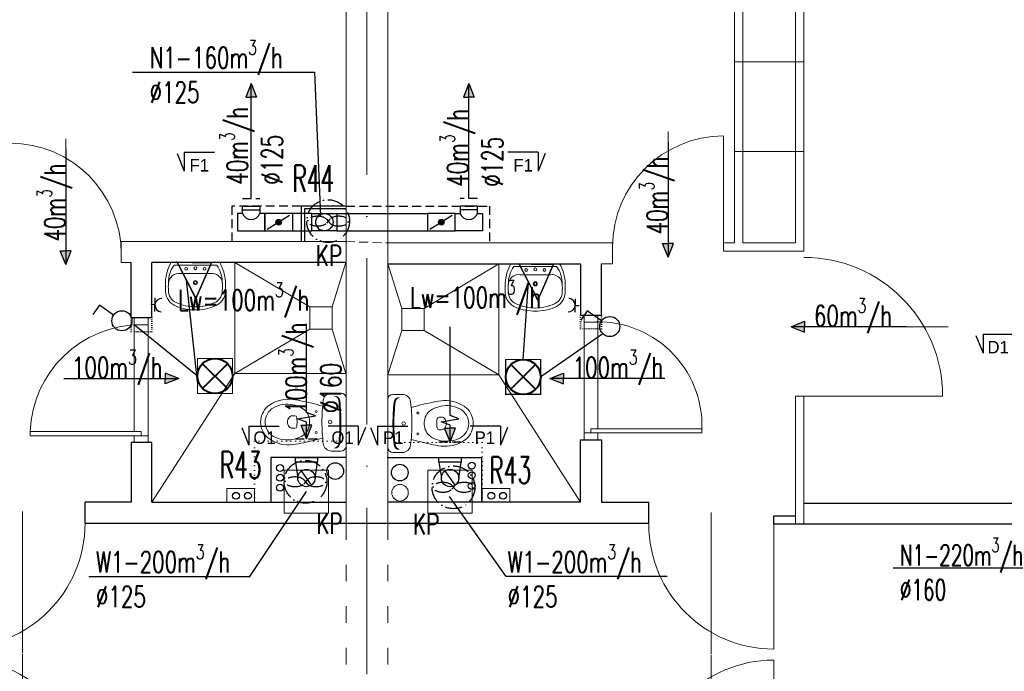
# Model space of a CAD drawing. Header units: millimetres. Extents: x -6513 to 30474, y -6915 to 65597.
# Tile 65 of 256: x -1902 to -1192, y 10416 to 10886. Entities that reach past the tile are written whole.
import ezdxf
from ezdxf.enums import TextEntityAlignment as Align

# ---------------------------------------------------------------- set-up
doc = ezdxf.new("R2010")
doc.units = ezdxf.units.MM
for name, pattern in [('ACAD_ISO03W100', [30, 12, -18]), ('ACAD_ISO10W100', [18, 12, -3, 0, -3]), ('DASHED', [19.05, 12.7, -6.35]), ('DOT', [6.35, 0, -6.35])]:
    doc.linetypes.add(name, pattern=pattern)
doc.layers.get('0').update_dxf_attribs({"color": 8})
for name, color, linetype in [('A200_General07', 8, 'Continuous'), ('A200_General08', 8, 'Continuous'), ('A270_text04', 8, 'Continuous'), ('A_obudowy', 8, 'Continuous'), ('DB_inst_pomocn', 8, 'Continuous')]:
    doc.layers.add(name, color=color, linetype=linetype)
for name, color, linetype, lineweight in [('A_cienka', 8, 'Continuous', 5), ('A_linia przekroj', 8, 'Continuous', 25), ('A_osie', 8, 'ACAD_ISO10W100', 5), ('A_przerywana', 8, 'ACAD_ISO03W100', 5), ('A_widok', 8, 'Continuous', 13), ('cieńkie', 8, 'Continuous', 9), ('DB-WM-nawiew-opis', 8, 'Continuous', 25), ('DB-WM-nawiew-opis-odnośnik', 8, 'Continuous', 30), ('DB-WM-wywiew-opis', 8, 'Continuous', 25), ('DB-WM-wywiew-opis-odnośnik', 8, 'Continuous', 30), ('DB_WM_nawiew', 8, 'Continuous', 30), ('DB_WM_wywiew', 8, 'Continuous', 30), ('DB_WM_ścianka nowa', 8, 'Continuous', 25), ('E_gniazda wtykowe', 1, 'Continuous', 30), ('E_oświetlenie', 1, 'Continuous', 30), ('E_technologia', 1, 'ACAD_ISO10W100', 30), ('noew ściany archwig', 8, 'Continuous', 9), ('snitarne archwig nowe', 8, 'Continuous', 9), ('Stolarka ARCHWIG', 8, 'Continuous', 5), ('widokowe ARCHWIG', 8, 'Continuous', 5), ('wyburzenia', 8, 'DOT', 20), ('Ściany ARCHWIG', 8, 'Continuous', 30)]:
    doc.layers.add(name, color=color, linetype=linetype, lineweight=lineweight)
doc.styles.add('BRH', font='txt')
doc.styles.add('SIMPLEXD', font='SIMPLEX.SHX', dxfattribs={"width": 0.6})
doc.styles.get("Standard").update_dxf_attribs({"font": 'txt.shx', "width": 0.9})

# ---------------------------------------------------------------- blocks, each defined once
blk = doc.blocks.new('drzwi schem')
at = {"color": 252}
blk.add_line((0, 0), (0, 1), dxfattribs=at)
at = {"color": 252, "ltscale": 10}
blk.add_line((0.5, -0.0928), (0.5, 1.0398), dxfattribs=at)
at = {"color": 252}
blk.add_arc((0, 0), 1, 0, 90, dxfattribs=at)
blk = doc.blocks.new('klop oli 2')
at = {"layer": 'snitarne archwig nowe', "color": 252}
for p, q in [((0, 17.18), (0, 0)), ((3.76, 20.94), (10.5, 20.94)), ((0, -17.18), (0, 0)), ((3.76, 0), (3.76, 1.04)), ((3.76, 0), (3.76, -1.04)), ((38.87, 4.52), (36.98, 4.52)), ((38.87, -4.52), (36.98, -4.52)), ((3.76, -20.94), (10.5, -20.94))]:
    blk.add_line(p, q, dxfattribs=at)
for centre, radius in [((21.65, 7.53), 0.706), ((11.48, 0), 1.27), ((11.48, 0), 1.27), ((21.65, -7.53), 0.706)]:
    blk.add_circle(centre, radius, dxfattribs=at)
for centre, radius, start, end in [((3.76, 17.18), 3.76, 90, 180), ((144.94, 0), 141.18, 173.72811, 180), ((144.94, 0), 140.52, 173.66945, 180), ((8.35, 15.01), 3.76, 90, 173.72811), ((9.02, 15.07), 3.76, 100.24284, 173.78586), ((10.5, 14.92), 6.02, 6.79305, 90), ((-114.73, 0), 132.14, 0, 6.79305), ((79.96, -215.17), 235.29, 101.57439, 105.54399), ((44.77, -39.84), 56.47, 94.3794, 102.29067), ((41.45, -7.98), 24.47, 51.28687, 92.30283), ((37.27, 0.66), 10.88, 117.40268, 173.75809), ((43.09, -10.57), 23.53, 101.61952, 117.40268), ((42.45, -7.44), 20.33, 60.88385, 101.61952), ((46.59, 0), 11.82, 0, 60.88385), ((46.59, 0), 15.06, 0, 47.56377), ((144.94, 0), 141.18, 180, 186.27189), ((144.94, 0), 140.52, 180, 186.33055), ((-114.73, 0), 132.14, 353.20695, 0), ((43.29, 0), 16.94, 173.75809, 180), ((43.29, 0), 16.94, 180, 186.24191), ((63.62, 0), 28.24, 173.35084, 180), ((63.62, 0), 28.24, 180, 186.64916), ((36.98, 3.11), 1.41, 90, 173.35084), ((38.87, 1.69), 2.82, 36.8699, 90), ((36.61, 0), 5.65, 0, 36.8699), ((36.61, 0), 5.65, 323.1301, 0), ((46.59, 0), 11.82, 299.11615, 0), ((46.59, 0), 15.06, 312.43623, 0), ((37.27, -0.66), 10.88, 186.24191, 242.59732), ((36.98, -3.11), 1.41, 186.64916, 270), ((38.87, -1.69), 2.82, 270, 323.1301), ((79.96, 215.17), 235.29, 254.45601, 258.42561), ((43.09, 10.57), 23.53, 242.59732, 258.38048), ((42.45, 7.44), 20.33, 258.38048, 299.11615), ((41.45, 7.98), 24.47, 267.69717, 308.71313), ((3.76, -17.18), 3.76, 180, 270), ((8.35, -15.01), 3.76, 186.27189, 270), ((9.02, -15.07), 3.76, 186.21414, 259.75716), ((10.5, -14.92), 6.02, 270, 353.20695), ((44.77, 39.84), 56.47, 257.70933, 265.6206)]:
    blk.add_arc(centre, radius, start, end, dxfattribs=at)
blk = doc.blocks.new('umywalka oli2')
at = {"layer": 'snitarne archwig nowe', "color": 252}
for p, q in [((20.94, 21.61), (13.75, 21.61)), ((0, 17.55), (0, 0)), ((1.97, 15.36), (1.97, 0)), ((7.88, 0.01), (7.88, 10.82)), ((0, 0), (0, -17.55)), ((1.97, 0), (1.97, -15.36)), ((7.88, -10.8), (7.88, 0.01)), ((13.75, -21.61), (20.94, -21.61))]:
    blk.add_line(p, q, dxfattribs=at)
for centre, radius in [((4.5, 6.61), 0.994), ((4.1, 0.01), 1.11), ((14.5, 0.01), 1.48), ((14.5, 0.01), 0.946), ((4.5, -6.61), 0.994)]:
    blk.add_circle(centre, radius, dxfattribs=at)
for centre, radius, start, end in [((15.57, -9.87), 31.53, 93.3155, 119.59315), ((20.18, 9.48), 12.16, 20.9395, 86.42872), ((14.19, -1.15), 20.54, 88.58475, 126.50084), ((15.27, 11.96), 7.48, 91.70233, 188.82916), ((17.34, -1.9), 21.45, 82.90633, 97.09367), ((20.43, 10.2), 9.2, 23.19859, 92.74682), ((-1.18, -0.01), 33.1, 360, 24.69875), ((-3.23, -0.01), 37.42, 360, 21.68962), ((-1.18, 0.01), 33.1, 335.30125, 0), ((-3.23, 0.01), 37.42, 338.31038, 0), ((15.27, -11.95), 7.48, 171.17084, 268.29767), ((20.43, -10.2), 9.2, 267.25318, 336.80141), ((20.18, -9.48), 12.16, 273.57128, 339.0605), ((15.57, 9.87), 31.53, 240.40685, 266.6845), ((14.19, 1.15), 20.54, 233.49916, 271.41525), ((17.34, 1.9), 21.45, 262.90633, 277.09367)]:
    blk.add_arc(centre, radius, start, end, dxfattribs=at)
blk = doc.blocks.new('A$C2355049C')
at = {"layer": 'DB-WM-nawiew-opis-odnośnik'}
h = blk.add_hatch(color=256, dxfattribs=at)
h.paths.add_polyline_path([(0, -9.82), (3.94, -9.82), (0, 0)])
h.paths.add_polyline_path([(0, 0), (-3.94, -9.82), (0, -9.82)])
at = {"layer": 'DB-WM-nawiew-opis-odnośnik', "flags": 128}
for points in [[(0, 0), (-3.94, -9.82), (0, -9.82)], [(0, -82.94), (0, 0)], [(0, 0), (3.94, -9.82), (0, -9.82)]]:
    blk.add_lwpolyline(points, dxfattribs=at)
blk = doc.blocks.new('A$C620C4C60')
at = {"layer": 'DB-WM-wywiew-opis-odnośnik'}
h = blk.add_hatch(color=256, dxfattribs=at)
h.paths.add_polyline_path([(0, 0), (9.82, 3.94), (9.82, 0)])
h.paths.add_polyline_path([(9.82, 0), (9.82, -3.94), (0, 0)])
at = {"layer": 'DB-WM-wywiew-opis-odnośnik', "flags": 128}
for points in [[(0, 0), (9.82, 3.94), (9.82, 0)], [(0, 0), (12.06, 0)], [(0, 0), (9.82, -3.94), (9.82, 0)], [(12.06, 0), (14.37, -6.46), (16.61, 6.4), (18.93, 0)], [(18.93, 0), (82.94, 0)]]:
    blk.add_lwpolyline(points, dxfattribs=at)
blk = doc.blocks.new('Sect Mk right')
at = {"layer": 'A200_General07', "color": 1}
for p, q in [((0.29, 7.48), (3.92, 6.01)), ((0, 6.01), (0, -0.21)), ((0, 6.01), (3.92, 6.01))]:
    blk.add_line(p, q, dxfattribs=at)
at = {"layer": 'A270_text04', "color": 0, "style": 'BRH'}
blk.add_attdef('-', text='', height=4.51, dxfattribs=at).set_placement((1.77, 1.49), align=Align.MIDDLE)
blk = doc.blocks.new('raster')
at = {"layer": 'E_oświetlenie', "lineweight": 40}
for p, q in [((-21.2, 21.2), (21.2, -21.2)), ((21.2, 21.2), (-21.2, -21.2))]:
    blk.add_line(p, q, dxfattribs=at)
at = {"layer": 'E_oświetlenie', "const_width": 2}
blk.add_lwpolyline([(-30, -30), (30, -30), (30, 30), (-30, 30)], close=True, dxfattribs=at)
at = {"layer": 'E_oświetlenie', "lineweight": 40}
blk.add_circle((0, 0), 30, dxfattribs=at)
blk = doc.blocks.new('gw1')
at = {"layer": 'E_gniazda wtykowe'}
for p, q in [((99083.82, 55839.28), (99080.13, 55839.28)), ((99083.83, 55833.13), (99083.83, 55845.45))]:
    blk.add_line(p, q, dxfattribs=at)
blk.add_arc((99089.81, 55839.05), 6.04, 87.79577, 267.79577, dxfattribs=at)

msp = doc.modelspace()

# ---------------------------------------------------------------- hatches: boundary and pattern name
at = {"layer": 'DB_WM_nawiew'}
h = msp.add_hatch(color=256, dxfattribs=at)
edge = h.paths.add_edge_path()
edge.add_arc((-1715.052, 10740.092), 2, 0, 360)
h = msp.add_hatch(color=256, dxfattribs=at)
edge = h.paths.add_edge_path()
edge.add_arc((-1597.841, 10740.092), 2, 0, 360)

# ---------------------------------------------------------------- linework, layer by layer
at = {"layer": 'A_cienka'}
for p, q in [((-1336.446, 10855.763), (-1386.446, 10855.763)), ((-1336.446, 10790.954), (-1386.446, 10790.954))]:
    msp.add_line(p, q, dxfattribs=at)
at = {"layer": 'A_linia przekroj'}
for p, q in [((-1854.661, 10523.092), (-1854.661, 10538.092)), ((-1482.446, 10538.092), (-1448.232, 10538.092)), ((-1448.232, 10523.092), (-1448.232, 10538.092)), ((-1096.446, 10537.249), (-1336.446, 10537.249)), ((-1358.232, 10522.249), (-1358.232, 10528.249)), ((-1358.232, 10528.249), (-1342.446, 10528.249)), ((-1854.661, 10523.092), (-1636.446, 10523.092)), ((-1854.661, 10523.092), (-1448.232, 10523.092)), ((-1066.446, 10522.249), (-1358.232, 10522.249))]:
    msp.add_line(p, q, dxfattribs=at)
at = {"layer": 'A_obudowy', "linetype": 'DASHED', "ltscale": 0.5}
for p, q in [((-1698.946, 10751.729), (-1748.752, 10751.729)), ((-1748.752, 10751.729), (-1748.752, 10726.092)), ((-1666.446, 10751.729), (-1563.141, 10751.729)), ((-1563.141, 10751.729), (-1563.141, 10725.092))]:
    msp.add_line(p, q, dxfattribs=at)
at = {"layer": 'A_obudowy', "linetype": 'ByBlock'}
for p, q in [((-1666.446, 10751.729), (-1698.946, 10751.729)), ((-1698.946, 10751.729), (-1698.946, 10726.092)), ((-1666.446, 10749.729), (-1696.446, 10749.729)), ((-1696.446, 10749.729), (-1696.446, 10726.092))]:
    msp.add_line(p, q, dxfattribs=at)
at = {"layer": 'A_osie', "ltscale": 10}
msp.add_line((-1651.446, 9693.649), (-1651.446, 11445.708), dxfattribs=at)
at = {"layer": 'A_przerywana', "linetype": 'DASHED', "ltscale": 0.5}
msp.add_line((-1666.446, 10726.092), (-1636.396, 10725.092), dxfattribs=at)
at = {"layer": 'A_przerywana'}
for p, q in [((-1666.446, 10523.092), (-1666.446, 10335.092)), ((-1636.446, 10523.092), (-1636.446, 10335.092))]:
    msp.add_line(p, q, dxfattribs=at)
at = {"layer": 'A_przerywana', "color": 252}
for p, q in [((-1666.446, 10523.092), (-1666.446, 10335.092)), ((-1666.446, 10523.092), (-1666.446, 10335.092)), ((-1636.446, 10523.092), (-1636.446, 10335.092)), ((-1636.446, 10523.092), (-1636.446, 10335.092))]:
    msp.add_line(p, q, dxfattribs=at)
at = {"layer": 'A_widok', "ltscale": 5}
for p, q in [((-1666.446, 11149.092), (-1666.446, 10643.092)), ((-1636.446, 11149.092), (-1636.446, 10643.092)), ((-1386.446, 11124.249), (-1386.446, 10725.249)), ((-1380.446, 11124.249), (-1380.446, 10725.249)), ((-1342.446, 11124.249), (-1342.446, 10725.249)), ((-1336.446, 11124.249), (-1336.446, 10719.249)), ((-1666.446, 10523.092), (-1666.446, 10791.878)), ((-1636.446, 10523.092), (-1636.446, 10791.626)), ((-1828.54, 10726.092), (-1666.446, 10726.092)), ((-1828.54, 10711.092), (-1828.54, 10726.092)), ((-1474.303, 10725.092), (-1636.396, 10725.092)), ((-1474.303, 10725.092), (-1474.303, 10710.092)), ((-1386.446, 10725.249), (-1394.353, 10725.249)), ((-1394.353, 10725.249), (-1394.353, 10719.249)), ((-1342.446, 10725.249), (-1380.446, 10725.249)), ((-1336.446, 10719.249), (-1394.353, 10719.249)), ((-1828.54, 10711.092), (-1821.446, 10711.092)), ((-1474.303, 10710.092), (-1482.446, 10710.092)), ((-1342.446, 10522.249), (-1342.446, 10614.665)), ((-1342.446, 10614.665), (-1336.446, 10614.665)), ((-1336.446, 10522.249), (-1336.446, 10614.665))]:
    msp.add_line(p, q, dxfattribs=at)
at = {"layer": 'cieńkie'}
for p, q in [((-1711.033, 10561.284), (-1679.033, 10561.284)), ((-1711.033, 10530.284), (-1711.033, 10561.284)), ((-1708.533, 10561.284), (-1681.533, 10561.284)), ((-1679.033, 10561.284), (-1679.033, 10530.284)), ((-1607.541, 10530.284), (-1607.541, 10561.284)), ((-1607.541, 10561.284), (-1575.541, 10561.284)), ((-1605.041, 10561.284), (-1578.041, 10561.284)), ((-1575.541, 10561.284), (-1575.541, 10530.284)), ((-1679.033, 10530.284), (-1679.033, 10544.284)), ((-1575.541, 10530.284), (-1575.541, 10544.284)), ((-1711.033, 10530.284), (-1697.033, 10530.284)), ((-1679.033, 10530.284), (-1711.033, 10530.284)), ((-1702.033, 10530.284), (-1688.033, 10530.284)), ((-1575.541, 10530.284), (-1607.541, 10530.284)), ((-1598.541, 10530.284), (-1584.541, 10530.284))]:
    msp.add_line(p, q, dxfattribs=at)
msp.add_circle((-1627.605, 10544.971), 6, dxfattribs=at)
at = {"layer": 'DB-WM-nawiew-opis'}
for points in [[(-1820.351, 10848.156), (-1689.295, 10848.156), (-1685.035, 10744.708)], [(-1272.1, 10490.875), (-1158.843, 10490.875), (-1112.052, 10548.886)]]:
    msp.add_lwpolyline(points, dxfattribs=at)
at = {"layer": 'DB-WM-wywiew-opis'}
for points in [[(-1851.848, 10484.471), (-1735.874, 10484.471), (-1695.033, 10545.784)], [(-1435.122, 10484.471), (-1551.019, 10484.471), (-1591.86, 10542.314)]]:
    msp.add_lwpolyline(points, dxfattribs=at)
at = {"layer": 'DB_inst_pomocn'}
for centre, radius in [((-1714.089, 10562.803), 2.5), ((-1674.253, 10560.618), 6), ((-1627.758, 10559.477), 6), ((-1575.852, 10564.525), 2.5), ((-1714.089, 10555.747), 2.5), ((-1575.852, 10557.54), 2.5), ((-1714.089, 10548.576), 2.5), ((-1575.852, 10549.836), 2.5)]:
    msp.add_circle(centre, radius, dxfattribs=at)
at = {"layer": 'DB_WM_nawiew', "linetype": 'DASHED', "ltscale": 0.5}
for points in [[(-1741.152, 10757.092), (-1728.652, 10757.092)], [(-1571.741, 10757.092), (-1584.241, 10757.092)]]:
    msp.add_lwpolyline(points, dxfattribs=at)
at = {"layer": 'DB_WM_nawiew'}
for points in [[(-1744.752, 10733.842), (-1725.052, 10733.842), (-1725.052, 10746.342), (-1728.652, 10746.342)], [(-1741.152, 10746.342), (-1744.752, 10746.342), (-1744.752, 10733.842)], [(-1741.152, 10748.979), (-1741.152, 10751.729), (-1728.652, 10751.729), (-1728.652, 10748.979)], [(-1741.152, 10746.342), (-1741.152, 10749.092), (-1728.652, 10749.092), (-1728.652, 10746.342)], [(-1705.052, 10746.342), (-1725.052, 10746.342), (-1725.052, 10733.842), (-1705.052, 10733.842)], [(-1691.052, 10746.342), (-1705.052, 10746.342), (-1705.052, 10733.842), (-1691.052, 10733.842)], [(-1681.81, 10733.842), (-1691.052, 10733.842), (-1691.052, 10746.342)], [(-1691.052, 10746.342), (-1682.052, 10746.342)], [(-1682.052, 10746.342), (-1673.052, 10746.342), (-1673.052, 10733.842), (-1682.052, 10733.842)], [(-1673.052, 10746.342), (-1607.841, 10746.342)], [(-1587.841, 10746.342), (-1607.841, 10746.342), (-1607.841, 10733.842), (-1587.841, 10733.842)], [(-1568.141, 10733.842), (-1587.841, 10733.842), (-1587.841, 10746.342), (-1584.241, 10746.342)], [(-1571.741, 10748.979), (-1571.741, 10751.729), (-1584.241, 10751.729), (-1584.241, 10748.979)], [(-1571.741, 10746.342), (-1571.741, 10749.092), (-1584.241, 10749.092), (-1584.241, 10746.342)], [(-1571.741, 10746.342), (-1568.141, 10746.342), (-1568.141, 10733.842)], [(-1723.281, 10734.949), (-1707.16, 10745.025)], [(-1606.07, 10734.949), (-1589.948, 10745.025)], [(-1673.052, 10733.842), (-1607.841, 10733.842)]]:
    msp.add_lwpolyline(points, dxfattribs=at)
for centre in [(-1715.052, 10740.092), (-1597.841, 10740.092)]:
    msp.add_circle(centre, 2, dxfattribs=at)
for centre in [(-1734.902, 10748.572), (-1577.991, 10748.572)]:
    msp.add_arc(centre, 6.636, 199.636833, 340.363167, dxfattribs=at)
at = {"layer": 'DB_WM_wywiew', "linetype": 'DASHED', "ltscale": 0.5}
for points in [[(-1703.033, 10583.743), (-1687.033, 10583.743)], [(-1599.541, 10581.743), (-1583.541, 10581.743)]]:
    msp.add_lwpolyline(points, dxfattribs=at)
at = {"layer": 'DB_WM_wywiew'}
for points in [[(-1703.033, 10567.092), (-1703.033, 10570.392), (-1687.033, 10570.392), (-1687.033, 10567.092)], [(-1599.541, 10567.092), (-1599.541, 10570.392), (-1583.541, 10570.392), (-1583.541, 10567.092)], [(-1688.783, 10555.592), (-1687.033, 10567.092), (-1703.033, 10567.092), (-1701.283, 10555.592)], [(-1585.291, 10555.592), (-1583.541, 10567.092), (-1599.541, 10567.092), (-1597.791, 10555.592)], [(-1691.443, 10550.476), (-1698.623, 10560.708)], [(-1587.951, 10550.476), (-1595.131, 10560.708)]]:
    msp.add_lwpolyline(points, dxfattribs=at)
at = {"layer": 'DB_WM_wywiew', "color": 240}
msp.add_circle((-1682.052, 10740.092), 6.25, dxfattribs=at)
msp.add_circle((-1682.052, 10740.092), 6.25, dxfattribs=at)
at = {"layer": 'DB_WM_wywiew', "color": 1}
for centre in [(-1695.033, 10555.592), (-1591.541, 10555.592)]:
    msp.add_circle(centre, 6.25, dxfattribs=at)
at = {"layer": 'DB_WM_ścianka nowa'}
for points in [[(-1666.758, 10570.392), (-1720.758, 10570.392), (-1720.758, 10538.348)], [(-1636.758, 10570.392), (-1568.758, 10570.392), (-1568.758, 10538.348)]]:
    msp.add_lwpolyline(points, dxfattribs=at)
at = {"layer": 'E_oświetlenie'}
for p, q in [((-1774.727, 10685.147), (-1788.267, 10711.2)), ((-1763.483, 10710.844), (-1788.267, 10711.2)), ((-1774.727, 10685.147), (-1763.483, 10710.844)), ((-1528.24, 10683.915), (-1541.78, 10709.968)), ((-1516.996, 10709.612), (-1541.78, 10709.968)), ((-1528.24, 10683.915), (-1516.996, 10709.612)), ((-1773.566, 10624.877), (-1781.497, 10698.174)), ((-1538.796, 10641.085), (-1535.01, 10696.942)), ((-1844.347, 10680.25), (-1849.048, 10673.473)), ((-1834.055, 10673.109), (-1844.347, 10680.25)), ((-1492.631, 10676.091), (-1497.332, 10669.315)), ((-1482.339, 10668.951), (-1492.631, 10676.091)), ((-1773.566, 10629.137), (-1819.257, 10666.092)), ((-1481.465, 10659.646), (-1526.196, 10628.485))]:
    msp.add_line(p, q, dxfattribs=at)
at = {"layer": 'E_oświetlenie', "const_width": 1.05}
for points in [[(-1788.267, 10711.2), (-1774.727, 10685.147), (-1763.483, 10710.844)], [(-1541.78, 10709.968), (-1528.24, 10683.915), (-1516.996, 10709.612)]]:
    msp.add_lwpolyline(points, close=True, dxfattribs=at)
at = {"layer": 'E_oświetlenie'}
for centre in [(-1828.096, 10668.976), (-1476.38, 10664.817)]:
    msp.add_circle(centre, 7.252, dxfattribs=at)
at = {"layer": 'E_technologia'}
for p, q in [((-1680.654, 10742.222), (-1678.25, 10739.443)), ((-1678.25, 10742.222), (-1680.654, 10739.443)), ((-1696.925, 10554.276), (-1694.521, 10551.496)), ((-1694.521, 10554.276), (-1696.925, 10551.496)), ((-1590.298, 10550.281), (-1587.893, 10547.501)), ((-1587.893, 10550.281), (-1590.298, 10547.501))]:
    msp.add_line(p, q, dxfattribs=at)
for centre in [(-1679.452, 10740.832), (-1695.723, 10552.886), (-1589.095, 10548.891)]:
    msp.add_circle(centre, 15.427, dxfattribs=at)
for centre, start_param, end_param in [((-1687.079, 10740.832), 3.5498657, 9.0165049), ((-1671.825, 10740.832), 0.408273, 5.8749123), ((-1703.35, 10552.886), 3.5498657, 9.0165049), ((-1688.096, 10552.886), 0.408273, 5.8749123), ((-1596.722, 10548.891), 3.5498657, 9.0165049), ((-1581.468, 10548.891), 0.408273, 5.8749123)]:
    msp.add_ellipse(centre, major_axis=(-7, 0), ratio=0.5, start_param=start_param, end_param=end_param, dxfattribs=at)
at = {"layer": 'snitarne archwig nowe'}
msp.add_line((-1746.603, 10630.936), (-1806.446, 10538.092), dxfattribs=at)
for points in [[(-1746.603, 10711.092), (-1746.603, 10630.936), (-1666.446, 10630.936)], [(-1692.603, 10678.936), (-1746.603, 10710.936)], [(-1676.603, 10678.936), (-1666.603, 10710.936)], [(-1636.446, 10629.936), (-1556.29, 10629.936), (-1556.29, 10710.092)], [(-1626.29, 10677.936), (-1636.29, 10709.936)], [(-1610.29, 10677.936), (-1556.29, 10709.936)], [(-1692.603, 10662.936), (-1746.603, 10630.936)], [(-1676.603, 10662.936), (-1666.603, 10630.936)], [(-1626.29, 10661.936), (-1636.29, 10629.936)], [(-1610.29, 10661.936), (-1556.29, 10629.936)], [(-1556.29, 10629.936), (-1497.446, 10538.092)]]:
    msp.add_lwpolyline(points, dxfattribs=at)
for points in [[(-1676.603, 10678.936), (-1692.603, 10678.936), (-1692.603, 10662.936), (-1676.603, 10662.936)], [(-1626.29, 10661.936), (-1610.29, 10661.936), (-1610.29, 10677.936), (-1626.29, 10677.936)]]:
    msp.add_lwpolyline(points, close=True, dxfattribs=at)
at = {"layer": 'Stolarka ARCHWIG'}
for p, q in [((-1409.946, 10591.092), (-1489.946, 10591.092)), ((-1489.946, 10591.092), (-1489.946, 10588.092)), ((-1409.946, 10588.092), (-1409.946, 10591.092)), ((-1894.257, 10586.092), (-1894.257, 10589.092)), ((-1894.257, 10589.092), (-1814.257, 10589.092)), ((-1894.257, 10589.092), (-1894.257, 10586.092)), ((-1814.257, 10586.092), (-1894.257, 10586.092)), ((-1814.257, 10589.092), (-1814.257, 10586.092)), ((-1489.946, 10588.092), (-1409.946, 10588.092))]:
    msp.add_line(p, q, dxfattribs=at)
for points in [[(-1814.257, 10666.092), (-1819.257, 10666.092), (-1819.257, 10671.092), (-1809.257, 10671.092), (-1809.257, 10666.092), (-1816.757, 10666.092)], [(-1489.946, 10668.092), (-1484.946, 10668.092), (-1484.946, 10673.092), (-1494.946, 10673.092), (-1494.946, 10668.092), (-1487.446, 10668.092)], [(-1489.946, 10668.092), (-1484.946, 10668.092), (-1484.946, 10673.092), (-1494.946, 10673.092), (-1494.946, 10668.092), (-1487.446, 10668.092)], [(-1484.946, 10668.264), (-1484.946, 10591.092)], [(-1819.257, 10666.092), (-1819.257, 10589.092)], [(-1809.257, 10666.092), (-1809.257, 10586.092)], [(-1494.946, 10588.092), (-1494.946, 10668.092)], [(-1814.257, 10581.092), (-1819.257, 10581.092), (-1819.257, 10586.092), (-1809.257, 10586.092), (-1809.257, 10581.092), (-1816.757, 10581.092)], [(-1489.946, 10583.092), (-1484.946, 10583.092), (-1484.946, 10588.092), (-1494.946, 10588.092), (-1494.946, 10583.092), (-1487.446, 10583.092)]]:
    msp.add_lwpolyline(points, dxfattribs=at)
for centre, radius, start, end in [((-1484.869, 10593.309), 74.955, 358.305166, 93.884215), ((-1814.358, 10586.138), 79.953, 89.92751, 177.883109)]:
    msp.add_arc(centre, radius, start, end, dxfattribs=at)
at = {"layer": 'widokowe ARCHWIG'}
for p, q in [((-1732.446, 10548.092), (-1752.446, 10548.092)), ((-1752.446, 10548.092), (-1752.446, 10538.092)), ((-1732.446, 10538.092), (-1732.446, 10548.092)), ((-1548.446, 10548.092), (-1568.446, 10548.092)), ((-1568.446, 10548.092), (-1568.446, 10538.092)), ((-1548.446, 10538.092), (-1548.446, 10548.092)), ((-1752.446, 10538.092), (-1732.446, 10538.092)), ((-1568.446, 10538.092), (-1548.446, 10538.092))]:
    msp.add_line(p, q, dxfattribs=at)
at = {"layer": 'wyburzenia', "ltscale": 0.5}
for p, q in [((-1732.446, 10538.092), (-1732.446, 10582.092)), ((-1732.446, 10582.092), (-1666.446, 10582.092)), ((-1568.446, 10581.092), (-1636.446, 10581.092)), ((-1568.446, 10538.092), (-1568.446, 10581.092))]:
    msp.add_line(p, q, dxfattribs=at)
at = {"layer": 'wyburzenia', "ltscale": 0.2}
for points in [[(-1821.446, 10671.092), (-1806.446, 10671.092), (-1806.446, 10661.092), (-1821.446, 10661.092)], [(-1497.446, 10673.092), (-1482.446, 10673.092), (-1482.446, 10663.092), (-1497.446, 10663.092)]]:
    msp.add_lwpolyline(points, close=True, dxfattribs=at)
at = {"layer": 'Ściany ARCHWIG'}
for p, q in [((-1821.446, 10671.092), (-1821.446, 10711.092)), ((-1666.446, 10711.092), (-1806.446, 10711.092)), ((-1806.446, 10671.092), (-1806.446, 10711.092)), ((-1636.446, 10710.092), (-1497.446, 10710.092)), ((-1497.446, 10710.092), (-1497.446, 10673.092)), ((-1482.446, 10673.092), (-1482.446, 10710.092)), ((-1806.446, 10671.092), (-1821.446, 10671.092)), ((-1497.446, 10673.092), (-1482.446, 10673.092)), ((-1497.446, 10673.092), (-1482.446, 10673.092)), ((-1497.446, 10538.092), (-1497.446, 10583.092)), ((-1497.446, 10583.092), (-1482.446, 10583.092)), ((-1497.446, 10583.092), (-1482.446, 10583.092)), ((-1497.446, 10583.092), (-1482.446, 10583.092)), ((-1482.446, 10583.092), (-1482.446, 10538.092)), ((-1806.446, 10581.092), (-1821.446, 10581.092)), ((-1821.446, 10581.092), (-1821.446, 10538.092)), ((-1806.446, 10581.092), (-1821.446, 10581.092)), ((-1806.446, 10538.092), (-1806.446, 10581.092)), ((-1821.446, 10538.092), (-1854.661, 10538.092)), ((-1806.446, 10538.092), (-1666.446, 10538.092)), ((-1497.446, 10538.092), (-1636.446, 10538.092))]:
    msp.add_line(p, q, dxfattribs=at)
for centre in [(-1745.794, 10542.755), (-1737.277, 10542.755), (-1561.794, 10542.755), (-1553.277, 10542.755)]:
    msp.add_circle(centre, 2.5, dxfattribs=at)

# ---------------------------------------------------------------- block references
at = {"layer": 'A200_General08'}
ref = msp.add_blockref('Sect Mk right', (-1762.161, 10790.568), dxfattribs=dict(at, xscale=-3.5, yscale=3.5, zscale=3.5, rotation=90))
ref.add_attrib('-', 'F1', dxfattribs={"layer": 'A270_text04', "color": 7, "height": 9, "style": 'BRH'}).set_placement((-1772.332, 10781.113), align=Align.MIDDLE)
ref = msp.add_blockref('Sect Mk right', (-1549.026, 10790.568), dxfattribs=dict(at, xscale=3.5, yscale=3.5, zscale=3.5, rotation=270))
ref.add_attrib('-', 'F1', dxfattribs={"layer": 'A270_text04', "color": 7, "height": 9, "style": 'BRH'}).set_placement((-1538.855, 10781.113), align=Align.MIDDLE)
ref = msp.add_blockref('Sect Mk right', (-1186.244, 10659.411), dxfattribs=dict(at, xscale=-3.5, yscale=3.5, zscale=3.5, rotation=90))
ref.add_attrib('-', 'D1', dxfattribs={"layer": 'A270_text04', "color": 7, "height": 9, "style": 'BRH'}).set_placement((-1196.415, 10649.956), align=Align.MIDDLE)
ref = msp.add_blockref('Sect Mk right', (-1715.537, 10592.936), dxfattribs=dict(at, xscale=-3.5, yscale=3.5, zscale=3.5, rotation=90))
ref.add_attrib('-', 'O1', dxfattribs={"layer": 'A270_text04', "color": 7, "height": 9, "style": 'BRH'}).set_placement((-1725.272, 10584.7), align=Align.MIDDLE)
ref = msp.add_blockref('Sect Mk right', (-1678.763, 10592.936), dxfattribs=dict(at, xscale=3.5, yscale=3.5, zscale=3.5, rotation=270))
ref.add_attrib('-', 'O1', dxfattribs={"layer": 'A270_text04', "color": 7, "height": 9, "style": 'BRH'}).set_placement((-1669.028, 10584.7), align=Align.MIDDLE)
ref = msp.add_blockref('Sect Mk right', (-1622.706, 10592.936), dxfattribs=dict(at, xscale=-3.5, yscale=3.5, zscale=3.5, rotation=90))
ref.add_attrib('-', 'P1', dxfattribs={"layer": 'A270_text04', "color": 7, "height": 9, "style": 'BRH'}).set_placement((-1632.441, 10584.7), align=Align.MIDDLE)
ref = msp.add_blockref('Sect Mk right', (-1576.182, 10592.936), dxfattribs=dict(at, xscale=3.5, yscale=3.5, zscale=3.5, rotation=270))
ref.add_attrib('-', 'P1', dxfattribs={"layer": 'A270_text04', "color": 7, "height": 9, "style": 'BRH'}).set_placement((-1566.446, 10584.7), align=Align.MIDDLE)
at = {"layer": 'A_cienka', "yscale": 80, "zscale": 80}
for p, xscale in [((-1394.353, 10722.249), -80), ((-1908.54, 10717.092), 80)]:
    msp.add_blockref('drzwi schem', p, dxfattribs=dict(at, xscale=xscale))
at = {"layer": 'A_cienka', "xscale": -100, "yscale": 100, "zscale": 100, "rotation": 270}
msp.add_blockref('drzwi schem', (-1336.446, 10614.665), dxfattribs=at)
at = {"layer": 'A_widok', "ltscale": 5, "yscale": 90, "zscale": 90}
for p, xscale, rotation in [((-1944.661, 10523.092), -90, 180), ((-1358.232, 10522.249), 90, 179.9999999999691), ((-1358.232, 10334.249), -90, 359.9999999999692)]:
    msp.add_blockref('drzwi schem', p, dxfattribs=dict(at, xscale=xscale, rotation=rotation))
at = {"layer": 'A_widok', "ltscale": 5, "xscale": 90, "yscale": 90, "zscale": 90}
msp.add_blockref('drzwi schem', (-1944.661, 10335.092), dxfattribs=at)
at = {"layer": 'DB_WM_nawiew', "xscale": -1}
msp.add_blockref('A$C2355049C', (-1734.902, 10840.028), dxfattribs=at)
at = {"layer": 'DB_WM_nawiew'}
msp.add_blockref('A$C2355049C', (-1577.991, 10840.028), dxfattribs=at)
for p, rotation in [((-1434.353, 10714.826), 180), ((-1868.54, 10709.669), 180), ((-1345.725, 10664.665), 90), ((-1519.667, 10627.373), 90)]:
    msp.add_blockref('A$C2355049C', p, dxfattribs=dict(at, rotation=rotation))
at = {"layer": 'DB_WM_nawiew', "xscale": -1, "rotation": 270}
msp.add_blockref('A$C2355049C', (-1787.118, 10627.373), dxfattribs=at)
at = {"layer": 'DB_WM_wywiew', "xscale": -1, "rotation": 270}
for p in [(-1695.033, 10583.892), (-1591.541, 10581.707)]:
    msp.add_blockref('A$C620C4C60', p, dxfattribs=at)
at = {"layer": 'E_oświetlenie', "zscale": 0.7874999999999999}
for p, xscale, yscale, rotation in [((-80764.247, -31597.362), 0.7875000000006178, 0.7874999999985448, 358.7624398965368), ((77458.579, 52957.882), 0.7875000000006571, 0.7875000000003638, 178.7624398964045)]:
    msp.add_blockref('gw1', p, dxfattribs=dict(at, xscale=xscale, yscale=yscale, rotation=rotation))
at = {"layer": 'E_oświetlenie', "lineweight": 40, "xscale": 0.4199999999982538, "yscale": 0.4200000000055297, "zscale": 0.4199999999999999, "rotation": 180}
for p in [(-1760.966, 10629.137), (-1538.796, 10628.485)]:
    msp.add_blockref('raster', p, dxfattribs=at)
at = {"layer": 'noew ściany archwig', "rotation": 270}
for p in [(-1775.088, 10710.961), (-1530.111, 10710.092)]:
    msp.add_blockref('umywalka oli2', p, dxfattribs=at)
at = {"layer": 'snitarne archwig nowe', "xscale": -1}
msp.add_blockref('klop oli 2', (-1666.446, 10595.936), dxfattribs=at)
at = {"layer": 'snitarne archwig nowe'}
msp.add_blockref('klop oli 2', (-1636.446, 10594.936), dxfattribs=at)

# ---------------------------------------------------------------- texts
at = {"layer": 'DB-WM-nawiew-opis', "char_height": 15, "width": 37.14159, "attachment_point": 1}
for s, insert in [('\\A1;{\\Fsimplex|c238;\\W0.7;N1-160m\\H0.7x;\\S3^ ;\\H1.4286x;/h\\P%%C125}', (-1808.132, 10871.344)), ('\\A1;{\\Fsimplex|c238;\\W0.7;60m\\H0.7x;\\S3^ ;\\H1.4286x;/h}', (-1329.23, 10685.197)), ('\\A1;{\\Fsimplex|c238;\\W0.7;100m\\H0.7x;\\S3^ ;\\H1.4286x;/h}', (-1864.128, 10647.905)), ('\\A1;{\\Fsimplex|c238;\\W0.7;100m\\H0.7x;\\S3^ ;\\H1.4286x;/h}', (-1503.171, 10647.905)), ('\\A1;{\\Fsimplex|c238;\\W0.7;N1-220m\\H0.7x;\\S3^ ;\\H1.4286x;/h\\P%%C160}', (-1267.363, 10512.53))]:
    msp.add_mtext(s, dxfattribs=dict(at, insert=insert))
at = {"layer": 'DB-WM-nawiew-opis', "char_height": 15, "width": 37.14159, "attachment_point": 1, "rotation": 90}
for s, insert in [('\\A1;{\\Fsimplex|c238;\\W0.7;40m\\H0.7x;\\S3^ ;\\H1.4286x;/h\\P%%C125}', (-1757.483, 10767.126)), ('\\A1;{\\Fsimplex|c238;\\W0.7;40m\\H0.7x;\\S3^ ;\\H1.4286x;/h\\P%%C125}', (-1598.61, 10765.634)), ('\\A1;{\\Fsimplex|c238;\\W0.7;40m\\H0.7x;\\S3^ ;\\H1.4286x;/h}', (-1454.885, 10731.322)), ('\\A1;{\\Fsimplex|c238;\\W0.7;40m\\H0.7x;\\S3^ ;\\H1.4286x;/h}', (-1889.071, 10726.164))]:
    msp.add_mtext(s, dxfattribs=dict(at, insert=insert))
at = {"layer": 'DB-WM-wywiew-opis', "color": 1, "char_height": 15, "width": 37.14159, "attachment_point": 1}
for insert in [(-1688.342, 10723.539), (-1688.033, 10530.284), (-1618.237, 10529.82)]:
    msp.add_mtext('{\\Fsimplex|c238;\\W0.7;KP}', dxfattribs=dict(at, insert=insert))
at = {"layer": 'DB-WM-wywiew-opis', "char_height": 15, "width": 37.14159, "attachment_point": 1}
for s, insert in [('\\A1;{\\Fsimplex|c238;\\W0.7;Lw=100m\\H0.7x;\\S3^ ;\\H1.4286x;/h}', (-1787.527, 10696.468)), ('\\A1;{\\Fsimplex|c238;\\W0.7;Lw=100m\\H0.7x;\\S3^ ;\\H1.4286x;/h}', (-1620.359, 10698.35)), ('\\A1;{\\Fsimplex|c238;\\W0.7;W1-200m\\H0.7x;\\S3^ ;\\H1.4286x;/h\\P%%C125}', (-1846.8, 10507.659)), ('\\A1;{\\Fsimplex|c238;\\W0.7;W1-200m\\H0.7x;\\S3^ ;\\H1.4286x;/h\\P%%C125}', (-1550.063, 10507.659))]:
    msp.add_mtext(s, dxfattribs=dict(at, insert=insert))
at = {"layer": 'DB-WM-wywiew-opis', "insert": (-1715.011, 10602.52), "char_height": 15, "width": 37.14159, "attachment_point": 1, "rotation": 90}
msp.add_mtext('\\A1;{\\Fsimplex|c238;\\W0.7;100m\\H0.7x;\\S3^ ;\\H1.4286x;/h\\P%%C160}', dxfattribs=at)
at = {"layer": 'E_technologia', "style": 'SIMPLEXD', "width": 0.6}
for s, p in [('R44', (-1705.207, 10761.979)), ('R43', (-1757.465, 10555.389)), ('R43', (-1563.207, 10551.668))]:
    msp.add_text(s, height=19.2, dxfattribs=at).set_placement(p)

doc.saveas('drawing.dxf')
